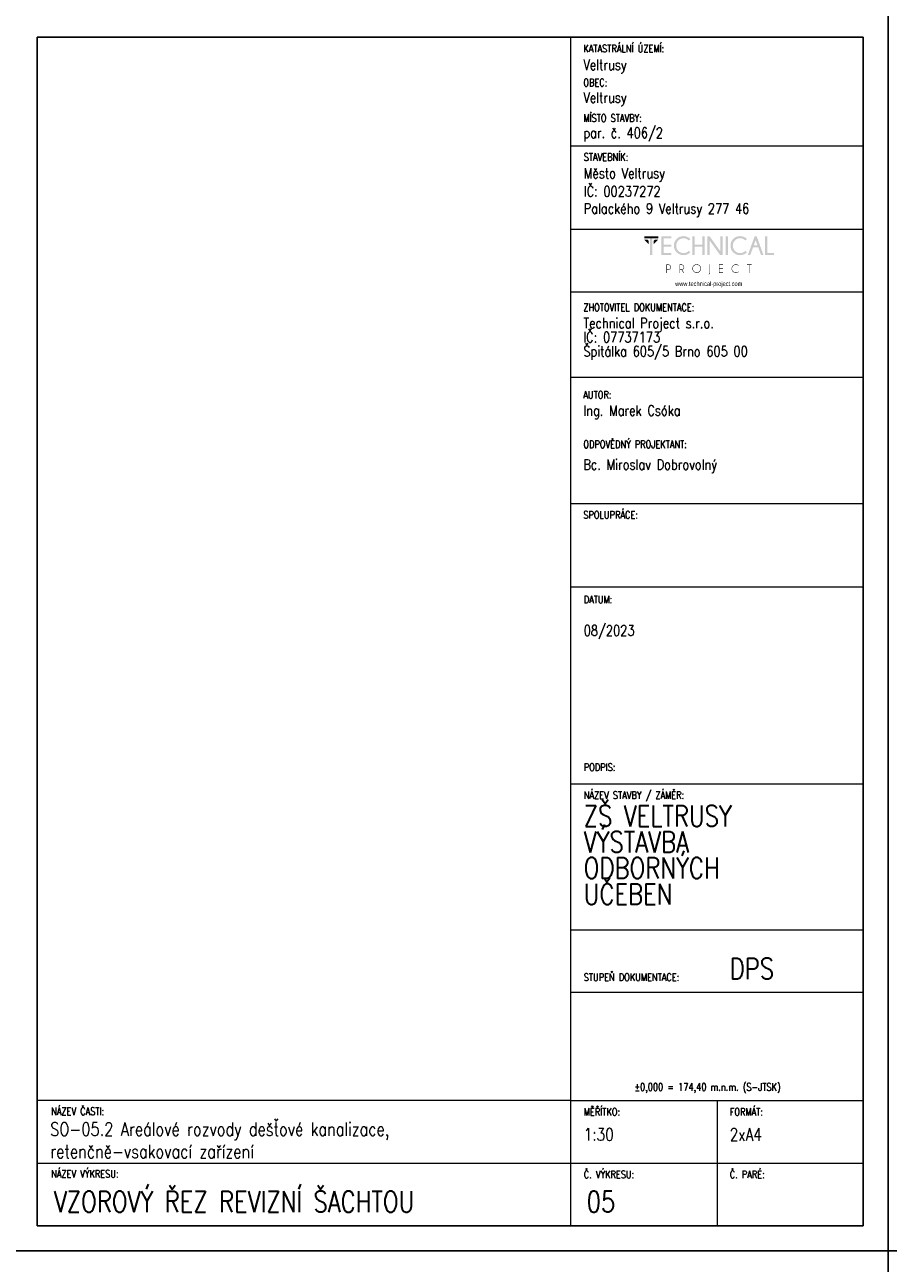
# Model space of a CAD drawing. Header units: millimetres. Extents: x -744 to 2301, y 2052 to 2943.
# Tile 17 of 31: x 1044 to 1251, y 2346 to 2643. Entities that reach past the tile are written whole.
import ezdxf

# ---------------------------------------------------------------- set-up
doc = ezdxf.new("R2010")
doc.units = ezdxf.units.MM
doc.header["$MEASUREMENT"] = 0
doc.layers.add('NETISK', color=7, linetype='Continuous', plot=False)
doc.layers.add('TP_01_Rozpiska', color=7, linetype='Continuous', lineweight=5)
doc.layers.add('Znojmoprojekt - Popisy.Znojmoprojekt', color=7, linetype='Continuous')
doc.styles.add('GENERATED_STYLE_4', font='arial.ttf')
doc.styles.add('ROMANS', font='romans.shx', dxfattribs={"width": 0.8})

# ---------------------------------------------------------------- blocks, each defined once
blk = doc.blocks.new('*U24')
for p, q in [((-210, 291), (-210, 297)), ((-204, 297), (-210, 297)), ((0, 297), (-210, 297)), ((-210, 297), (-210, 0)), ((0, 0), (0, 297)), ((-6, 297), (0, 297)), ((-6, 291), (-204, 291)), ((-204, 291), (-204, 6)), ((-6, 6), (-6, 291)), ((-210, 6), (-210, 0)), ((-204, 6), (-6, 6)), ((-210, 0), (0, 0))]:
    blk.add_line(p, q)
blk = doc.blocks.new('A$C01D51CA2')
at = {"layer": 'TP_01_Rozpiska'}
for points in [[(-45.09, 17.59), (-45.09, 16.91), (-40.45, 16.91), (-40.45, 17.59)], [(-45.09, 16.5), (-43.58, 14.97), (-43.58, 16.09), (-43.97, 16.5)], [(-43.15, 17.03), (-43.15, 11.39), (-42.38, 11.39), (-42.38, 17.03)], [(-40.45, 16.5), (-41.97, 14.97), (-41.97, 16.09), (-41.57, 16.5)], [(-36.03, 17.59), (-36.03, 16.91), (-38.63, 16.91), (-38.63, 14.83), (-36.03, 14.83), (-36.03, 14.15), (-38.63, 14.15), (-38.63, 12.08), (-36.03, 12.08), (-36.03, 11.39), (-39.4, 11.39), (-39.4, 17.59)], [(-28.26, 14.15), (-28.26, 11.39), (-29.05, 11.39), (-29.05, 17.59), (-28.26, 17.59), (-28.26, 14.83), (-25.73, 14.83), (-25.73, 17.59), (-24.94, 17.59), (-24.94, 11.39), (-25.73, 11.39), (-25.73, 14.15)], [(-23.29, 17.59), (-19.78, 12.64), (-19.78, 17.59), (-19, 17.59), (-19, 11.39), (-19.86, 11.39), (-23.29, 16.22), (-23.29, 11.39), (-24.07, 11.39), (-24.07, 17.59)], [(-18, 17.59), (-18, 11.39), (-17.23, 11.39), (-17.23, 17.59)], [(-4.92, 11.41), (-4.92, 17.59), (-4.14, 17.59), (-4.14, 12.08), (-1.91, 12.08), (-1.91, 11.41)], [(-18.85, 8.23), (-18.85, 8.07), (-20.1, 8.07), (-20.1, 6.92), (-18.85, 6.92), (-18.85, 6.76), (-20.1, 6.76), (-20.1, 5.6), (-18.85, 5.6), (-18.85, 5.44), (-20.25, 5.44), (-20.25, 8.23)], [(-10.06, 8.07), (-10.06, 5.44), (-10.22, 5.44), (-10.22, 8.07), (-10.93, 8.07), (-10.93, 8.23), (-9.35, 8.23), (-9.35, 8.07)]]:
    blk.add_hatch(color=256, dxfattribs=at).paths.add_polyline_path(points)
h = blk.add_hatch(color=256, dxfattribs=at)
edge = h.paths.add_edge_path()
edge.add_line((-30.26, 12.76), (-29.72, 12.28))
edge.add_spline(control_points=[(-29.72, 12.28), (-30.41, 11.65), (-31.18, 11.32), (-32.02, 11.32), (-32.02, 11.32), (-32.93, 11.32), (-33.68, 11.64), (-34.31, 12.26), (-34.31, 12.26), (-34.93, 12.89), (-35.23, 13.63), (-35.23, 14.5), (-35.23, 14.5), (-35.23, 15.35), (-34.93, 16.09), (-34.31, 16.72), (-34.31, 16.72), (-33.68, 17.36), (-32.93, 17.67), (-32.02, 17.67), (-32.02, 17.67), (-31.18, 17.67), (-30.41, 17.34), (-29.72, 16.7)], knot_values=[0, 0, 0, 0, 0.041667, 0.041667, 0.041667, 0.041767, 0.083333, 0.083333, 0.083333, 0.083433, 0.125, 0.125, 0.125, 0.1251, 0.166667, 0.166667, 0.166667, 0.166767, 0.208333, 0.208333, 0.208333, 0.208433, 1, 1, 1, 1], degree=3, periodic=0)
edge.add_line((-29.72, 16.7), (-30.26, 16.22))
edge.add_spline(control_points=[(-30.26, 16.22), (-30.82, 16.73), (-31.41, 16.98), (-32.02, 16.98), (-32.02, 16.98), (-32.68, 16.98), (-33.25, 16.73), (-33.73, 16.26), (-33.73, 16.26), (-34.21, 15.78), (-34.45, 15.19), (-34.45, 14.5), (-34.45, 14.5), (-34.45, 13.79), (-34.21, 13.22), (-33.73, 12.72), (-33.73, 12.72), (-33.25, 12.25), (-32.68, 12.02), (-32.02, 12.02), (-32.02, 12.02), (-31.41, 12.02), (-30.82, 12.26), (-30.26, 12.76)], knot_values=[0, 0, 0, 0, 0.041667, 0.041667, 0.041667, 0.041767, 0.083333, 0.083333, 0.083333, 0.083433, 0.125, 0.125, 0.125, 0.1251, 0.166667, 0.166667, 0.166667, 0.166767, 0.208333, 0.208333, 0.208333, 0.208433, 1, 1, 1, 1], degree=3, periodic=0)
h = blk.add_hatch(color=256, dxfattribs=at)
edge = h.paths.add_edge_path()
edge.add_line((-11.41, 12.76), (-10.87, 12.28))
edge.add_spline(control_points=[(-10.87, 12.28), (-11.56, 11.65), (-12.33, 11.32), (-13.17, 11.32), (-13.17, 11.32), (-14.07, 11.32), (-14.83, 11.64), (-15.45, 12.26), (-15.45, 12.26), (-16.08, 12.89), (-16.37, 13.63), (-16.37, 14.5), (-16.37, 14.5), (-16.37, 15.35), (-16.08, 16.09), (-15.45, 16.72), (-15.45, 16.72), (-14.83, 17.36), (-14.07, 17.67), (-13.17, 17.67), (-13.17, 17.67), (-12.33, 17.67), (-11.56, 17.34), (-10.87, 16.7)], knot_values=[0, 0, 0, 0, 0.041667, 0.041667, 0.041667, 0.041767, 0.083333, 0.083333, 0.083333, 0.083433, 0.125, 0.125, 0.125, 0.1251, 0.166667, 0.166667, 0.166667, 0.166767, 0.208333, 0.208333, 0.208333, 0.208433, 1, 1, 1, 1], degree=3, periodic=0)
edge.add_line((-10.87, 16.7), (-11.41, 16.22))
edge.add_spline(control_points=[(-11.41, 16.22), (-11.97, 16.73), (-12.56, 16.98), (-13.17, 16.98), (-13.17, 16.98), (-13.82, 16.98), (-14.4, 16.73), (-14.88, 16.26), (-14.88, 16.26), (-15.35, 15.78), (-15.6, 15.19), (-15.6, 14.5), (-15.6, 14.5), (-15.6, 13.79), (-15.35, 13.22), (-14.88, 12.72), (-14.88, 12.72), (-14.4, 12.25), (-13.82, 12.02), (-13.17, 12.02), (-13.17, 12.02), (-12.56, 12.02), (-11.97, 12.26), (-11.41, 12.76)], knot_values=[0, 0, 0, 0, 0.041667, 0.041667, 0.041667, 0.041767, 0.083333, 0.083333, 0.083333, 0.083433, 0.125, 0.125, 0.125, 0.1251, 0.166667, 0.166667, 0.166667, 0.166767, 0.208333, 0.208333, 0.208333, 0.208433, 1, 1, 1, 1], degree=3, periodic=0)
h = blk.add_hatch(color=256, dxfattribs=at)
h.paths.add_polyline_path([(-7.4, 14.65), (-7.99, 16.29), (-8.6, 14.65)])
h.paths.add_polyline_path([(-7.64, 17.59), (-5.41, 11.41), (-6.21, 11.41), (-7.15, 13.97), (-8.83, 13.97), (-9.78, 11.41), (-10.6, 11.41), (-8.33, 17.59)])
h = blk.add_hatch(color=256, dxfattribs=at)
edge = h.paths.add_edge_path()
edge.add_spline(control_points=[(-27.62, 8.12), (-27.98, 8.12), (-28.27, 7.99), (-28.52, 7.74), (-28.52, 7.74), (-28.77, 7.49), (-28.9, 7.2), (-28.9, 6.84), (-28.9, 6.84), (-28.9, 6.49), (-28.77, 6.2), (-28.52, 5.95), (-28.52, 5.95), (-28.27, 5.7), (-27.98, 5.57), (-27.62, 5.57), (-27.62, 5.57), (-27.27, 5.57), (-26.98, 5.7), (-26.73, 5.95), (-26.73, 5.95), (-26.47, 6.2), (-26.35, 6.49), (-26.35, 6.84), (-26.35, 6.84), (-26.35, 7.2), (-26.47, 7.49), (-26.73, 7.74), (-26.73, 7.74), (-26.98, 7.99), (-27.27, 8.12), (-27.62, 8.12)], knot_values=[0, 0, 0, 0, 0.03125, 0.03125, 0.03125, 0.03135, 0.0625, 0.0625, 0.0625, 0.0626, 0.09375, 0.09375, 0.09375, 0.09385, 0.125, 0.125, 0.125, 0.1251, 0.15625, 0.15625, 0.15625, 0.15635, 0.1875, 0.1875, 0.1875, 0.1876, 0.21875, 0.21875, 0.21875, 0.21885, 1, 1, 1, 1], degree=3, periodic=0)
edge = h.paths.add_edge_path()
edge.add_spline(control_points=[(-26.61, 7.86), (-26.33, 7.58), (-26.19, 7.23), (-26.19, 6.84), (-26.19, 6.84), (-26.19, 6.44), (-26.33, 6.11), (-26.61, 5.83), (-26.61, 5.83), (-26.89, 5.56), (-27.22, 5.41), (-27.62, 5.41), (-27.62, 5.41), (-28.01, 5.41), (-28.36, 5.56), (-28.64, 5.83), (-28.64, 5.83), (-28.91, 6.11), (-29.05, 6.44), (-29.05, 6.84), (-29.05, 6.84), (-29.05, 7.23), (-28.91, 7.58), (-28.64, 7.86), (-28.64, 7.86), (-28.36, 8.14), (-28.01, 8.28), (-27.62, 8.28), (-27.62, 8.28), (-27.22, 8.28), (-26.89, 8.14), (-26.61, 7.86)], knot_values=[0, 0, 0, 0, 0.03125, 0.03125, 0.03125, 0.03135, 0.0625, 0.0625, 0.0625, 0.0626, 0.09375, 0.09375, 0.09375, 0.09385, 0.125, 0.125, 0.125, 0.1251, 0.15625, 0.15625, 0.15625, 0.15635, 0.1875, 0.1875, 0.1875, 0.1876, 0.21875, 0.21875, 0.21875, 0.21885, 1, 1, 1, 1], degree=3, periodic=0)
h = blk.add_hatch(color=256, dxfattribs=at)
edge = h.paths.add_edge_path()
edge.add_line((-13.73, 5.88), (-13.61, 5.79))
edge.add_spline(control_points=[(-13.61, 5.79), (-13.87, 5.54), (-14.2, 5.41), (-14.56, 5.41), (-14.56, 5.41), (-14.96, 5.41), (-15.3, 5.56), (-15.58, 5.83), (-15.58, 5.83), (-15.86, 6.11), (-15.99, 6.44), (-15.99, 6.84), (-15.99, 6.84), (-15.99, 7.23), (-15.86, 7.58), (-15.58, 7.86), (-15.58, 7.86), (-15.3, 8.14), (-14.96, 8.27), (-14.56, 8.27), (-14.56, 8.27), (-14.2, 8.27), (-13.87, 8.15), (-13.61, 7.89)], knot_values=[0, 0, 0, 0, 0.041667, 0.041667, 0.041667, 0.041767, 0.083333, 0.083333, 0.083333, 0.083433, 0.125, 0.125, 0.125, 0.1251, 0.166667, 0.166667, 0.166667, 0.166767, 0.208333, 0.208333, 0.208333, 0.208433, 1, 1, 1, 1], degree=3, periodic=0)
edge.add_line((-13.61, 7.89), (-13.73, 7.79))
edge.add_spline(control_points=[(-13.73, 7.79), (-13.97, 8), (-14.25, 8.1), (-14.56, 8.1), (-14.56, 8.1), (-14.93, 8.1), (-15.22, 7.99), (-15.47, 7.74), (-15.47, 7.74), (-15.72, 7.49), (-15.85, 7.2), (-15.85, 6.84), (-15.85, 6.84), (-15.85, 6.49), (-15.72, 6.2), (-15.47, 5.95), (-15.47, 5.95), (-15.22, 5.7), (-14.93, 5.57), (-14.56, 5.57), (-14.56, 5.57), (-14.25, 5.57), (-13.97, 5.67), (-13.73, 5.88)], knot_values=[0, 0, 0, 0, 0.041667, 0.041667, 0.041667, 0.041767, 0.083333, 0.083333, 0.083333, 0.083433, 0.125, 0.125, 0.125, 0.1251, 0.166667, 0.166667, 0.166667, 0.166767, 0.208333, 0.208333, 0.208333, 0.208433, 1, 1, 1, 1], degree=3, periodic=0)
h = blk.add_hatch(color=256, dxfattribs=at)
edge = h.paths.add_edge_path()
edge.add_line((-37.56, 8.07), (-37.56, 6.57))
edge.add_line((-37.56, 6.57), (-37.08, 6.57))
edge.add_spline(control_points=[(-37.08, 6.57), (-36.89, 6.57), (-36.71, 6.64), (-36.56, 6.79), (-36.56, 6.79), (-36.41, 6.94), (-36.34, 7.12), (-36.34, 7.33), (-36.34, 7.33), (-36.34, 7.53), (-36.41, 7.71), (-36.56, 7.86), (-36.56, 7.86), (-36.71, 8), (-36.89, 8.07), (-37.08, 8.07)], knot_values=[0, 0, 0, 0, 0.0625, 0.0625, 0.0625, 0.0626, 0.125, 0.125, 0.125, 0.1251, 0.1875, 0.1875, 0.1875, 0.1876, 1, 1, 1, 1], degree=3, periodic=0)
edge.add_line((-37.08, 8.07), (-37.56, 8.07))
edge = h.paths.add_edge_path()
edge.add_line((-37.56, 6.41), (-37.56, 5.44))
edge.add_line((-37.56, 5.44), (-37.73, 5.44))
edge.add_line((-37.73, 5.44), (-37.73, 8.23))
edge.add_line((-37.73, 8.23), (-36.99, 8.23))
edge.add_spline(control_points=[(-36.99, 8.23), (-36.77, 8.2), (-36.59, 8.12), (-36.44, 7.97), (-36.44, 7.97), (-36.28, 7.79), (-36.18, 7.58), (-36.18, 7.33), (-36.18, 7.33), (-36.18, 7.07), (-36.28, 6.85), (-36.44, 6.67), (-36.44, 6.67), (-36.62, 6.51), (-36.84, 6.41), (-37.08, 6.41)], knot_values=[0, 0, 0, 0, 0.0625, 0.0625, 0.0625, 0.0626, 0.125, 0.125, 0.125, 0.1251, 0.1875, 0.1875, 0.1875, 0.1876, 1, 1, 1, 1], degree=3, periodic=0)
edge.add_line((-37.08, 6.41), (-37.56, 6.41))
h = blk.add_hatch(color=256, dxfattribs=at)
edge = h.paths.add_edge_path()
edge.add_line((-33.17, 8.07), (-33.17, 6.57))
edge.add_line((-33.17, 6.57), (-32.71, 6.57))
edge.add_spline(control_points=[(-32.71, 6.57), (-32.5, 6.57), (-32.32, 6.64), (-32.17, 6.79), (-32.17, 6.79), (-32.02, 6.94), (-31.96, 7.12), (-31.96, 7.33), (-31.96, 7.33), (-31.96, 7.53), (-32.02, 7.71), (-32.17, 7.86), (-32.17, 7.86), (-32.32, 8), (-32.5, 8.07), (-32.71, 8.07)], knot_values=[0, 0, 0, 0, 0.0625, 0.0625, 0.0625, 0.0626, 0.125, 0.125, 0.125, 0.1251, 0.1875, 0.1875, 0.1875, 0.1876, 1, 1, 1, 1], degree=3, periodic=0)
edge.add_line((-32.71, 8.07), (-33.17, 8.07))
edge = h.paths.add_edge_path()
edge.add_line((-32.66, 6.41), (-33.17, 6.41))
edge.add_line((-33.17, 6.41), (-33.17, 5.44))
edge.add_line((-33.17, 5.44), (-33.34, 5.44))
edge.add_line((-33.34, 5.44), (-33.34, 8.23))
edge.add_line((-33.34, 8.23), (-32.61, 8.23))
edge.add_spline(control_points=[(-32.61, 8.23), (-32.4, 8.2), (-32.22, 8.12), (-32.07, 7.97), (-32.07, 7.97), (-31.89, 7.79), (-31.79, 7.58), (-31.79, 7.33), (-31.79, 7.33), (-31.79, 7.07), (-31.89, 6.85), (-32.07, 6.69), (-32.07, 6.69), (-32.19, 6.56), (-32.33, 6.48), (-32.48, 6.44)], knot_values=[0, 0, 0, 0, 0.0625, 0.0625, 0.0625, 0.0626, 0.125, 0.125, 0.125, 0.1251, 0.1875, 0.1875, 0.1875, 0.1876, 1, 1, 1, 1], degree=3, periodic=0)
edge.add_line((-32.48, 6.44), (-31.84, 5.44))
edge.add_line((-31.84, 5.44), (-32.04, 5.44))
edge.add_line((-32.04, 5.44), (-32.66, 6.41))
h = blk.add_hatch(color=256, dxfattribs=at)
edge = h.paths.add_edge_path()
edge.add_spline(control_points=[(-23.19, 5.39), (-23.19, 5.24), (-23.24, 5.13), (-23.34, 5.05), (-23.34, 5.05), (-23.44, 4.95), (-23.56, 4.9), (-23.69, 4.9)], knot_values=[0, 0, 0, 0, 0.125, 0.125, 0.125, 0.1251, 1, 1, 1, 1], degree=3, periodic=0)
edge.add_line((-23.69, 4.9), (-23.69, 5.05))
edge.add_spline(control_points=[(-23.69, 5.05), (-23.59, 5.05), (-23.52, 5.08), (-23.44, 5.14), (-23.44, 5.14), (-23.39, 5.21), (-23.36, 5.29), (-23.36, 5.41)], knot_values=[0, 0, 0, 0, 0.125, 0.125, 0.125, 0.1251, 1, 1, 1, 1], degree=3, periodic=0)
edge.add_line((-23.36, 5.41), (-23.36, 8.23))
edge.add_line((-23.36, 8.23), (-23.19, 8.23))
edge.add_line((-23.19, 8.23), (-23.19, 5.39))
at = {"layer": 'Znojmoprojekt - Popisy.Znojmoprojekt', "color": 7, "linetype": 'Continuous', "lineweight": 13, "insert": (-23.61, 1.59), "char_height": 1.5, "width": 19.5072, "attachment_point": 5, "style": 'GENERATED_STYLE_4'}
blk.add_mtext('\\A1;{\\fBahnschrift Light|b0|i0|c238|p34;\\W0.75;www.technical-project.com}', dxfattribs=at)

msp = doc.modelspace()

# ---------------------------------------------------------------- linework, layer by layer
at = {"layer": 'TP_01_Rozpiska'}
for p, q in [((1174.88, 2354.81), (1174.88, 2639.81)), ((1174.88, 2613.81), (1244.98, 2613.81)), ((1174.88, 2593.81), (1244.88, 2593.81)), ((1174.88, 2578.74), (1244.88, 2578.74)), ((1174.88, 2558.29), (1244.88, 2558.29)), ((1174.88, 2527.98), (1244.88, 2527.98)), ((1174.88, 2507.98), (1244.88, 2507.98)), ((1174.88, 2460.78), (1244.98, 2460.78)), ((1174.88, 2425.78), (1244.98, 2425.78)), ((1174.88, 2384.81), (1046.98, 2384.81)), ((1046.98, 2354.81), (1046.98, 2384.81)), ((1174.88, 2384.81), (1244.98, 2384.81)), ((1209.98, 2384.81), (1209.98, 2354.81)), ((1046.98, 2369.81), (1244.98, 2369.81))]:
    msp.add_line(p, q, dxfattribs=at)
at = {"layer": 'TP_01_Rozpiska', "color": 7, "linetype": 'Continuous', "lineweight": 13}
msp.add_line((1174.88, 2410.78), (1244.98, 2410.78), dxfattribs=at)

# ---------------------------------------------------------------- block references
at = {"xscale": 0.7200000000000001, "yscale": 0.7200000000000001, "zscale": 0.7200000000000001}
msp.add_blockref('A$C01D51CA2', (1224.95, 2579.4), dxfattribs=at)
at = {"layer": 'NETISK'}
for p in [(1250.98, 2348.81), (1250.98, 2051.81), (1460.98, 2051.81)]:
    msp.add_blockref('*U24', p, dxfattribs=at)

# ---------------------------------------------------------------- texts
at = {"color": 7, "linetype": 'Continuous', "lineweight": 0, "char_height": 1.8, "attachment_point": 1, "style": 'ROMANS'}
for s, insert in [('\\A1;KATASTRÁLNÍ ÚZEMÍ:', (1177.88, 2638)), ('\\A1;OBEC:', (1177.88, 2629.84)), ('\\A1;MÍSTO STAVBY:', (1177.88, 2621.33)), ('\\A1;STAVEBNÍK:', (1177.98, 2612)), ('\\A1;ZHOTOVITEL DOKUMENTACE:', (1177.88, 2575.94)), ('\\A1;AUTOR:', (1177.88, 2554.96)), ('\\A1;ODPOVĚDNÝ PROJEKTANT:', (1177.88, 2543.1)), ('\\A1;SPOLUPRÁCE:', (1177.88, 2526.17)), ('\\A1;DATUM:', (1177.98, 2505.88)), ('\\A1;PODPIS:', (1177.98, 2465.66)), ('\\A1;NÁZEV STAVBY / ZÁMĚR:', (1177.98, 2458.97)), ('\\A1;STUPEŇ DOKUMENTACE:', (1177.98, 2415.3)), ('\\A1;±0,000 = 174,40 m.n.m. (S-JTSK)', (1190.12, 2388.98)), ('\\A1;NÁZEV ČASTI:', (1050.29, 2383.14)), ('\\A1;{\\Fromand|c238;MĚŘÍTKO:}', (1177.98, 2383)), ('\\A1;FORMÁT:', (1212.98, 2383)), ('\\A1;NÁZEV VÝKRESU:', (1050.29, 2368.14)), ('\\A1;{\\Fromand|c238;Č. VÝKRESU:}', (1177.98, 2368)), ('\\A1;{\\Fromand|c238;Č. PARÉ:}', (1212.98, 2368))]:
    msp.add_mtext(s, dxfattribs=dict(at, insert=insert))
at = {"color": 7, "linetype": 'Continuous', "lineweight": 25, "style": 'ROMANS'}
for s, insert, char_height, attachment_point in [('\\A1;Veltrusy', (1177.88, 2631.12), 2.5, 7), ('\\A1;Veltrusy', (1177.88, 2623.26), 2.5, 7), ('\\A1;par. č. 406/2', (1177.88, 2614.81), 2.5, 7), ('\\A1;Město Veltrusy', (1177.98, 2605.12), 2.5, 7), ('\\A1;IČ: 00237272', (1177.98, 2601.6), 2.5, 7), ('\\A1;Palackého 9 Veltrusy 277 46', (1177.98, 2596.65), 2.5, 7), ('\\A1;Ing. Marek Csóka', (1177.88, 2551.54), 2.5, 1), ('\\A1;08/2023', (1177.98, 2498.8), 2.5, 1), ('\\A1;DPS', (1212.98, 2418.96), 5, 1), ('\\A1;SO-05.2 Areálové rozvody dešťové kanalizace,\\Pretenčně-vsakovací zařízení', (1050.07, 2379.55), 3.2, 1), ('\\A1;1:30', (1177.98, 2378.21), 3, 1), ('\\A1;2xA4', (1212.98, 2378.19), 3, 1), ('\\A1;VZOROVÝ ŘEZ REVIZNÍ ŠACHTOU', (1050.96, 2363.08), 5, 1), ('\\A1;05', (1178.68, 2363.08), 5, 1)]:
    msp.add_mtext(s, dxfattribs=dict(at, insert=insert, char_height=char_height, attachment_point=attachment_point))
at = {"color": 7, "linetype": 'Continuous', "lineweight": 25, "char_height": 2.5, "attachment_point": 1, "style": 'ROMANS'}
for s, insert, line_spacing_factor in [('\\A1;Technical Project s.r.o.\\PIČ: 07737173\\PŠpitálka 605/5 Brno 605 00', (1177.88, 2572.52), 0.811616), ('\\A1;Bc. Miroslav Dobrovolný', (1177.88, 2538.59), 0.783211)]:
    msp.add_mtext(s, dxfattribs=dict(at, insert=insert, line_spacing_factor=line_spacing_factor))
at = {"color": 7, "linetype": 'Continuous', "lineweight": 25, "insert": (1177.98, 2455.57), "char_height": 5, "width": 48.0061, "attachment_point": 1, "line_spacing_factor": 0.75, "style": 'ROMANS'}
msp.add_mtext('\\A1;ZŠ VELTRUSY  VÝSTAVBA \\PODBORNÝCH \\PUČEBEN', dxfattribs=at)

doc.saveas('drawing.dxf')
